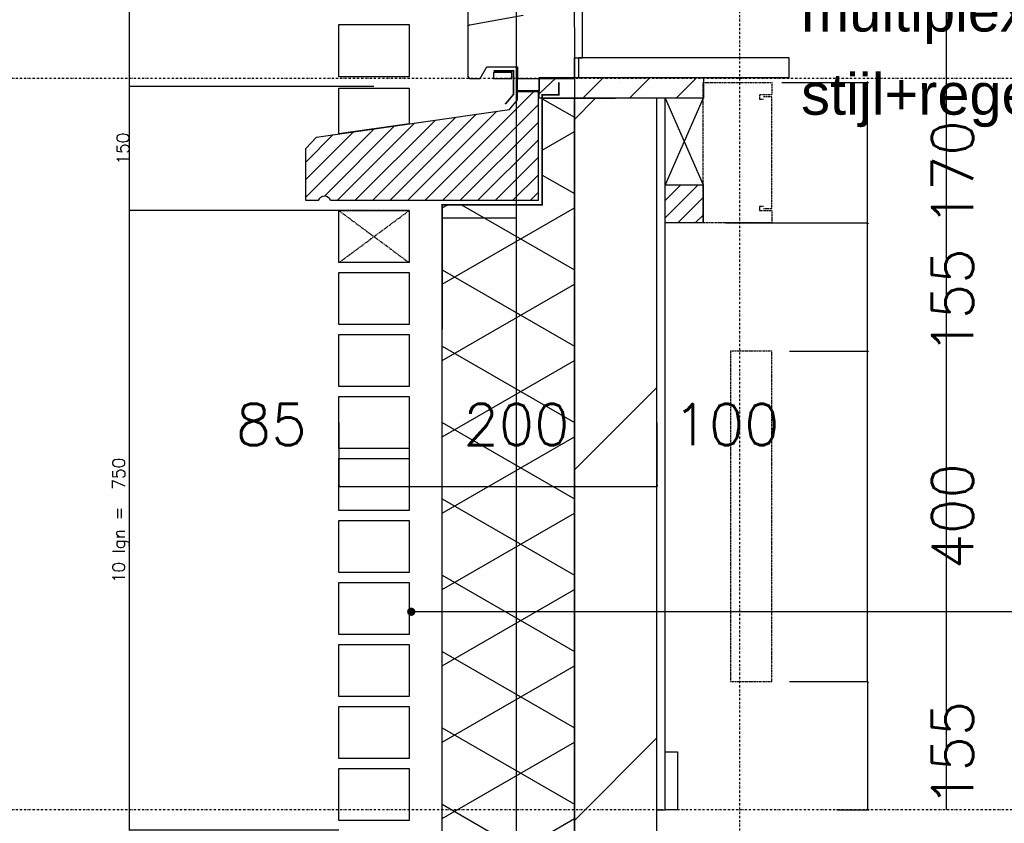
# Model space of a CAD drawing. Extents: x 0 to 297174, y -27731 to 163980.
# Tile 4 of 152: x 106804 to 107996, y 92449 to 93422. Entities that reach past the tile are written whole.
import ezdxf

# ---------------------------------------------------------------- set-up
doc = ezdxf.new("R2010")
doc.units = 0
doc.header["$LTSCALE"] = 5
doc.header["$MEASUREMENT"] = 0
doc.header["$PDMODE"] = 3
doc.header["$PDSIZE"] = 0.1
for name, pattern in [('DASHDOT', [1, 0.5, -0.25, 0, -0.25]), ('DD1', [2.66667, 1.66667, -0.5, 0, -0.5]), ('HIDDEN', [0.375, 0.25, -0.125]), ('HIDDEN2', [0.1875, 0.125, -0.0625])]:
    doc.linetypes.add(name, pattern=pattern)
doc.layers.get('0').update_dxf_attribs({"linetype": 'CONTINUOUS'})
doc.layers.get('DEFPOINTS').update_dxf_attribs({"linetype": 'CONTINUOUS'})
for name, color, linetype in [('A--A21--_F-23-', 9, 'CONTINUOUS'), ('A--A22--_F123-', 9, 'CONTINUOUS'), ('A--A25--_F--3-', 9, 'CONTINUOUS'), ('A--A35--_F--3-', 9, 'CONTINUOUS'), ('A--A42--_F-23-', 9, 'CONTINUOUS'), ('A--L21--', 3, 'CONTINUOUS'), ('A--L21DC1_BUITENWAND', 1, 'HIDDEN'), ('A--L22--', 3, 'CONTINUOUS'), ('A--L22--_F--3-', 7, 'CONTINUOUS'), ('A--L22DC4_BINNENWAND', 4, 'HIDDEN'), ('A--L23--', 7, 'CONTINUOUS'), ('A--L25--', 7, 'CONTINUOUS'), ('A--L25--_F-23-', 7, 'CONTINUOUS'), ('A--L28D1_KONSTRUKTIES', 1, 'CONTINUOUS'), ('A--L28DC1_KONSTRUKTIES', 1, 'HIDDEN2'), ('A--L31--', 2, 'CONTINUOUS'), ('A--L31--_F--3-', 7, 'CONTINUOUS'), ('A--L31D1_BUITENKOZIJN', 1, 'CONTINUOUS'), ('A--L35--_F--3-', 7, 'CONTINUOUS'), ('A--L42--_F-23-', 7, 'CONTINUOUS'), ('A--M$1A-_F123-', 1, 'CONTINUOUS'), ('A--T$1A-_F123-', 1, 'CONTINUOUS'), ('A--T$1A-_F123_20', 1, 'CONTINUOUS'), ('STRAMIEN', 8, 'DD1'), ('X--LR---_CP', 7, 'CONTINUOUS')]:
    doc.layers.add(name, color=color, linetype=linetype)
doc.styles.add('EB2', font='ARIAL.TTF')
doc.styles.add('HIEMSTRA', font='romans.shx')
doc.dimstyles.new('ALFA25', dxfattribs={"dimtxt": 50, "dimasz": 2, "dimexe": 0.3, "dimexo": 0.3, "dimgap": 2, "dimtad": 1, "dimdec": 0, "dimzin": 0, "dimdsep": 46, "dimtxsty": 'HIEMSTRA', "dimblk1": 'OBLIQUE', "dimblk2": 'OBLIQUE', "dimsah": 1, "dimcen": 0.09, "dimdle": 0.3, "dimclrd": 1, "dimclre": 1, "dimclrt": 2, "dimadec": 0, "dimazin": 0, "dimtfac": 0.75, "dimtdec": 4, "dimtix": 1, "dimtmove": 2, "dimatfit": 3, "dimldrblk": 'OBLIQUE', "dimfxl": 0, "dimtvp": 625, "dimtolj": 1, "dimtzin": 0, "dimarcsym": 0})

# ---------------------------------------------------------------- blocks, each defined once
blk = doc.blocks.new('_OBLIQUE')
at = {"color": 0, "linetype": 'ByBlock'}
blk.add_line((-0.5, -0.5), (0.5, 0.5), dxfattribs=at)
blk = doc.blocks.new('*D301')
at = {"layer": 'A--M$1A-_F123-', "color": 1, "lineweight": -2}
for p, q in [((107225.3, 93190.9), (106937.3, 93190.9)), ((106937.4, 92440.8), (106937.4, 93191)), ((107190.6, 92440.9), (106937.3, 92440.9))]:
    blk.add_line(p, q, dxfattribs=at)
at = {"layer": 'DEFPOINTS', "color": 0}
for p in [(106937.4, 93190.9), (107225.4, 93190.9), (107190.7, 92440.9)]:
    blk.add_point(p, dxfattribs=at)
at = {"layer": 'A--M$1A-_F123-', "color": 1, "lineweight": -2, "xscale": 0.6, "yscale": 0.6, "zscale": 0.6}
for p, rotation in [((106937.4, 93190.9), 90), ((106937.4, 92440.9), 270)]:
    blk.add_blockref('_OBLIQUE', p, dxfattribs=dict(at, rotation=rotation))
at = {"layer": 'A--M$1A-_F123-', "color": 2, "insert": (106926.8, 92815.9), "char_height": 15, "attachment_point": 5, "rotation": 90, "style": 'HIEMSTRA'}
blk.add_mtext('\\A1;10 lgn =  750', dxfattribs=at)
blk = doc.blocks.new('*D302')
at = {"layer": 'A--M$1A-_F123-', "color": 1, "lineweight": -2}
for p, q in [((107190.6, 94090.9), (106937.3, 94090.9)), ((106937.4, 93340.8), (106937.4, 94091)), ((107233.1, 93340.9), (106937.3, 93340.9))]:
    blk.add_line(p, q, dxfattribs=at)
at = {"layer": 'DEFPOINTS', "color": 0}
for p in [(106937.4, 94090.9), (107190.7, 94090.9), (107233.2, 93340.9)]:
    blk.add_point(p, dxfattribs=at)
at = {"layer": 'A--M$1A-_F123-', "color": 1, "lineweight": -2, "xscale": 0.6, "yscale": 0.6, "zscale": 0.6}
for p, rotation in [((106937.4, 94090.9), 90), ((106937.4, 93340.9), 270)]:
    blk.add_blockref('_OBLIQUE', p, dxfattribs=dict(at, rotation=rotation))
at = {"layer": 'A--M$1A-_F123-', "color": 2, "insert": (106926.8, 93715.9), "char_height": 15, "attachment_point": 5, "rotation": 90, "style": 'HIEMSTRA'}
blk.add_mtext('\\A1;10 lgn =  750', dxfattribs=at)
blk = doc.blocks.new('*D303')
at = {"layer": 'A--M$1A-_F123-', "color": 1, "lineweight": -2}
for p, q in [((107233.1, 93340.9), (106937.3, 93340.9)), ((106937.4, 93190.8), (106937.4, 93341)), ((107225.3, 93190.9), (106937.3, 93190.9))]:
    blk.add_line(p, q, dxfattribs=at)
at = {"layer": 'DEFPOINTS', "color": 0}
for p in [(106937.4, 93340.9), (107233.2, 93340.9), (107225.4, 93190.9)]:
    blk.add_point(p, dxfattribs=at)
at = {"layer": 'A--M$1A-_F123-', "color": 1, "lineweight": -2, "xscale": 0.6, "yscale": 0.6, "zscale": 0.6}
for p, rotation in [((106937.4, 93340.9), 90), ((106937.4, 93190.9), 270)]:
    blk.add_blockref('_OBLIQUE', p, dxfattribs=dict(at, rotation=rotation))
at = {"layer": 'A--M$1A-_F123-', "color": 2, "insert": (106929.3, 93265.9), "char_height": 15, "attachment_point": 5, "rotation": 90, "style": 'HIEMSTRA'}
blk.add_mtext('\\A1;150', dxfattribs=at)
blk = doc.blocks.new('*U1651')
at = {"layer": 'A--A22--_F123-', "linetype": 'Continuous'}
h = blk.add_hatch(dxfattribs=at)
h.set_pattern_fill('ALFALINE', color=256, scale=300, style=0)
h.set_pattern_definition([(45, (-107525.67, -92425.9), (-212.13203, 212.13203), [])])
h.paths.add_polyline_path([(0, 0), (-50, 0), (-50, 901), (0, 901), (50, 901), (50, 0)])
at = {"layer": 'A--L22--_F--3-', "color": 4, "linetype": 'Continuous'}
for points in [[(0, 0), (-50, 0), (-50, 901), (0, 901)], [(0, 0), (50, 0), (50, 901), (0, 901)]]:
    blk.add_lwpolyline(points, dxfattribs=at)
blk = doc.blocks.new('*D328')
at = {"color": 1, "linetype": 'ByBlock'}
for p, q in [((107190.7, 92934.1), (107190.7, 92856.7)), ((107275.7, 92934.1), (107275.7, 92856.7)), ((107190.4, 92857), (107275.7, 92857))]:
    blk.add_line(p, q, dxfattribs=at)
at = {"layer": 'DEFPOINTS', "color": 0, "linetype": 'ByBlock'}
for p in [(107190.7, 92934.4), (107275.7, 92934.4), (107275.7, 92857)]:
    blk.add_point(p, dxfattribs=at)
at = {"color": 1, "linetype": 'ByBlock', "xscale": 2, "yscale": 2, "zscale": 2, "rotation": 180}
blk.add_blockref('_OBLIQUE', (107190.7, 92857), dxfattribs=at)
at = {"color": 1, "linetype": 'ByBlock', "xscale": 2, "yscale": 2, "zscale": 2}
blk.add_blockref('_OBLIQUE', (107275.7, 92857), dxfattribs=at)
at = {"color": 2, "linetype": 'ByBlock', "insert": (107108.9, 92932), "char_height": 50, "attachment_point": 5, "style": 'HIEMSTRA'}
blk.add_mtext('\\A1;85', dxfattribs=at)
blk = doc.blocks.new('*D329')
at = {"color": 1, "linetype": 'ByBlock'}
for p, q in [((107275.7, 92934.1), (107275.7, 92856.7)), ((107475.7, 92934), (107475.7, 92856.7)), ((107275.4, 92857), (107475.7, 92857))]:
    blk.add_line(p, q, dxfattribs=at)
at = {"layer": 'DEFPOINTS', "color": 0, "linetype": 'ByBlock'}
for p in [(107275.7, 92934.4), (107475.7, 92934.3), (107475.7, 92857)]:
    blk.add_point(p, dxfattribs=at)
at = {"color": 1, "linetype": 'ByBlock', "xscale": 2, "yscale": 2, "zscale": 2, "rotation": 180}
blk.add_blockref('_OBLIQUE', (107275.7, 92857), dxfattribs=at)
at = {"color": 1, "linetype": 'ByBlock', "xscale": 2, "yscale": 2, "zscale": 2}
blk.add_blockref('_OBLIQUE', (107475.7, 92857), dxfattribs=at)
at = {"color": 2, "linetype": 'ByBlock', "insert": (107405.7, 92932), "char_height": 50, "attachment_point": 5, "style": 'HIEMSTRA'}
blk.add_mtext('\\A1;200', dxfattribs=at)
blk = doc.blocks.new('*D330')
at = {"color": 1, "linetype": 'ByBlock'}
for p, q in [((107475.7, 92934), (107475.7, 92856.7)), ((107575.7, 92934), (107575.7, 92856.7)), ((107475.4, 92857), (107575.7, 92857))]:
    blk.add_line(p, q, dxfattribs=at)
at = {"layer": 'DEFPOINTS', "color": 0, "linetype": 'ByBlock'}
for p in [(107475.7, 92934.3), (107575.7, 92934.3), (107575.7, 92857)]:
    blk.add_point(p, dxfattribs=at)
at = {"color": 1, "linetype": 'ByBlock', "xscale": 2, "yscale": 2, "zscale": 2, "rotation": 180}
blk.add_blockref('_OBLIQUE', (107475.7, 92857), dxfattribs=at)
at = {"color": 1, "linetype": 'ByBlock', "xscale": 2, "yscale": 2, "zscale": 2}
blk.add_blockref('_OBLIQUE', (107575.7, 92857), dxfattribs=at)
at = {"color": 2, "linetype": 'ByBlock', "insert": (107659.8, 92932), "char_height": 50, "attachment_point": 5, "style": 'HIEMSTRA'}
blk.add_mtext('\\A1;100', dxfattribs=at)
blk = doc.blocks.new('*D335')
at = {"color": 1, "linetype": 'ByBlock'}
for p, q in [((107726.7, 93175.9), (107830.9, 93175.9)), ((107830.6, 93020.6), (107830.6, 93175.9)), ((107736, 93020.9), (107830.9, 93020.9))]:
    blk.add_line(p, q, dxfattribs=at)
at = {"layer": 'DEFPOINTS', "color": 0, "linetype": 'ByBlock'}
for p in [(107726.4, 93175.9), (107830.6, 93175.9), (107735.7, 93020.9)]:
    blk.add_point(p, dxfattribs=at)
at = {"color": 1, "linetype": 'ByBlock', "xscale": 2, "yscale": 2, "zscale": 2}
for p, rotation in [((107830.6, 93175.9), 90), ((107830.6, 93020.9), 270)]:
    blk.add_blockref('_OBLIQUE', p, dxfattribs=dict(at, rotation=rotation))
at = {"color": 2, "linetype": 'ByBlock', "insert": (107933.4, 93080.9), "char_height": 50, "attachment_point": 5, "rotation": 90, "style": 'HIEMSTRA'}
blk.add_mtext('\\A1;155', dxfattribs=at)
blk = doc.blocks.new('*D336')
at = {"color": 1, "linetype": 'ByBlock'}
for p, q in [((107726.7, 93345.9), (107830.9, 93345.9)), ((107830.6, 93175.6), (107830.6, 93345.9)), ((107659, 93175.9), (107830.9, 93175.9))]:
    blk.add_line(p, q, dxfattribs=at)
at = {"layer": 'DEFPOINTS', "color": 0, "linetype": 'ByBlock'}
for p in [(107726.4, 93345.9), (107830.6, 93345.9), (107658.7, 93175.9)]:
    blk.add_point(p, dxfattribs=at)
at = {"color": 1, "linetype": 'ByBlock', "xscale": 2, "yscale": 2, "zscale": 2}
for p, rotation in [((107830.6, 93345.9), 90), ((107830.6, 93175.9), 270)]:
    blk.add_blockref('_OBLIQUE', p, dxfattribs=dict(at, rotation=rotation))
at = {"color": 2, "linetype": 'ByBlock', "insert": (107933.4, 93235.9), "char_height": 50, "attachment_point": 5, "rotation": 90, "style": 'HIEMSTRA'}
blk.add_mtext('\\A1;170', dxfattribs=at)
blk = doc.blocks.new('*D337')
at = {"color": 1, "linetype": 'ByBlock'}
for p, q in [((107793.7, 93020.9), (107830.9, 93020.9)), ((107830.6, 92620.6), (107830.6, 93020.9)), ((107793.7, 92620.9), (107830.9, 92620.9))]:
    blk.add_line(p, q, dxfattribs=at)
at = {"layer": 'DEFPOINTS', "color": 0, "linetype": 'ByBlock'}
for p in [(107793.4, 93020.9), (107830.6, 93020.9), (107793.4, 92620.9)]:
    blk.add_point(p, dxfattribs=at)
at = {"color": 1, "linetype": 'ByBlock', "xscale": 2, "yscale": 2, "zscale": 2}
for p, rotation in [((107830.6, 93020.9), 90), ((107830.6, 92620.9), 270)]:
    blk.add_blockref('_OBLIQUE', p, dxfattribs=dict(at, rotation=rotation))
at = {"color": 2, "linetype": 'ByBlock', "insert": (107933.4, 92820.9), "char_height": 50, "attachment_point": 5, "rotation": 90, "style": 'HIEMSTRA'}
blk.add_mtext('\\A1;400', dxfattribs=at)
blk = doc.blocks.new('*D338')
at = {"color": 1, "linetype": 'ByBlock'}
for p, q in [((107736, 92620.9), (107830.9, 92620.9)), ((107830.6, 92621.2), (107830.6, 92465.9)), ((107793.7, 92465.9), (107830.9, 92465.9))]:
    blk.add_line(p, q, dxfattribs=at)
at = {"layer": 'DEFPOINTS', "color": 0, "linetype": 'ByBlock'}
for p in [(107735.7, 92620.9), (107793.4, 92465.9), (107830.6, 92465.9)]:
    blk.add_point(p, dxfattribs=at)
at = {"color": 1, "linetype": 'ByBlock', "xscale": 2, "yscale": 2, "zscale": 2}
for p, rotation in [((107830.6, 92620.9), 90), ((107830.6, 92465.9), 270)]:
    blk.add_blockref('_OBLIQUE', p, dxfattribs=dict(at, rotation=rotation))
at = {"color": 2, "linetype": 'ByBlock', "insert": (107933.4, 92533.4), "char_height": 50, "attachment_point": 5, "rotation": 90, "style": 'HIEMSTRA'}
blk.add_mtext('\\A1;155', dxfattribs=at)
blk = doc.blocks.new('Q020261-')
at = {"layer": 'A--A25--_F--3-'}
h = blk.add_hatch(dxfattribs=at)
h.set_pattern_fill('ALFALINE', color=256, scale=15, style=0, pattern_type=2)
h.set_pattern_definition([(45, (0, 0), (-10.6066, 10.6066), [])])
h.paths.add_polyline_path([(0, 0), (0, 46), (46, 46), (46, 0)])
at = {"layer": 'A--L25--_F-23-', "color": 2, "linetype": 'Continuous'}
blk.add_lwpolyline([(0, 0), (0, 46), (46, 46), (46, 0)], close=True, dxfattribs=at)
at = {"layer": 'X--LR---_CP'}
for p in [(0, 0), (0, 0), (46, 0)]:
    blk.add_point(p, dxfattribs=at)

msp = doc.modelspace()

# ---------------------------------------------------------------- hatches: boundary and pattern name
at = {"layer": 'A--A21--_F-23-'}
h = msp.add_hatch(dxfattribs=at)
h.set_pattern_fill('ALFAISO', color=256, scale=80, angle=270, style=0, pattern_type=2)
h.set_pattern_definition([(210, (198210.744, -3515), (-40, 69.28203), []), (150, (198210.744, -3515), (40, 69.28203), [])])
h.paths.add_polyline_path([(107475.7, 93092.9), (107475.7, 91465.9), (107405.6, 91465.9), (107315.7, 91465.9), (107315.7, 93092.9), (107315.7, 93197.9), (107436.9, 93197.9), (107436.9, 93326.9), (107475.7, 93326.9)])
at = {"layer": 'A--A35--_F--3-'}
h = msp.add_hatch(dxfattribs=at)
h.set_pattern_fill('ALFALINE', color=256, scale=15, style=0, pattern_type=2)
h.set_pattern_definition([(45, (107406.947, 93336.198), (-10.6066, 10.6066), [])])
edge = h.paths.add_edge_path()
edge.add_line((107150.7, 93202.9), (107150.7, 93266.1))
edge.add_line((107150.7, 93266.1), (107163.7, 93279.9))
edge.add_line((107163.7, 93279.9), (107397.1, 93313.2))
edge.add_line((107397.1, 93313.2), (107406.9, 93324.9))
edge.add_line((107406.9, 93324.9), (107406.9, 93334.9))
edge.add_line((107406.9, 93334.9), (107431.9, 93334.9))
edge.add_line((107431.9, 93334.9), (107431.9, 93311.9))
edge.add_line((107431.9, 93311.9), (107431.9, 93202.9))
edge.add_line((107431.9, 93202.9), (107180.7, 93202.9))
edge.add_arc((107173.2, 93200.6), 7.84, 16.9811, 163.0189)
edge.add_line((107165.7, 93202.9), (107150.7, 93202.9))

# ---------------------------------------------------------------- linework, layer by layer
at = {"layer": 'A--A42--_F-23-'}
for p, q in [((107433.1, 93332.3), (107454.2, 93351.9)), ((107485.8, 93326.9), (107510.8, 93351.9)), ((107542.4, 93326.9), (107567.4, 93351.9)), ((107598.9, 93326.9), (107623.9, 93351.9))]:
    msp.add_line(p, q, dxfattribs=at)
at = {"layer": 'A--L21--', "color": 8}
for points in [[(107275.7, 93352.9), (107190.7, 93352.9), (107190.7, 93415.9), (107275.7, 93415.9)], [(107275.7, 93295.9), (107190.7, 93283.8), (107190.7, 93338.9), (107275.7, 93338.9)]]:
    msp.add_lwpolyline(points, close=True, dxfattribs=at)
at = {"layer": 'A--L21--'}
for points in [[(107475.7, 93092.9), (107475.7, 93092.9), (107475.7, 91465.9), (107405.6, 91465.9), (107315.7, 91465.9), (107315.7, 91465.9), (107315.7, 93092.9), (107315.7, 93197.9), (107436.9, 93197.9), (107436.9, 93326.9), (107475.7, 93326.9)], [(107275.7, 93127.9), (107190.7, 93127.9), (107190.7, 93190.9), (107275.7, 93190.9)], [(107275.7, 93052.9), (107190.7, 93052.9), (107190.7, 93115.9), (107275.7, 93115.9)], [(107275.7, 92977.9), (107190.7, 92977.9), (107190.7, 93040.9), (107275.7, 93040.9)], [(107275.7, 92902.9), (107190.7, 92902.9), (107190.7, 92965.9), (107275.7, 92965.9)], [(107275.7, 92827.9), (107190.7, 92827.9), (107190.7, 92890.9), (107275.7, 92890.9)], [(107275.7, 92752.9), (107190.7, 92752.9), (107190.7, 92815.9), (107275.7, 92815.9)], [(107275.7, 92677.9), (107190.7, 92677.9), (107190.7, 92740.9), (107275.7, 92740.9)], [(107275.7, 92602.9), (107190.7, 92602.9), (107190.7, 92665.9), (107275.7, 92665.9)], [(107275.7, 92602.9), (107190.7, 92602.9), (107190.7, 92665.9), (107275.7, 92665.9)], [(107275.7, 92527.9), (107190.7, 92527.9), (107190.7, 92590.9), (107275.7, 92590.9)], [(107275.7, 92527.9), (107190.7, 92527.9), (107190.7, 92590.9), (107275.7, 92590.9)], [(107275.7, 92452.9), (107190.7, 92452.9), (107190.7, 92515.9), (107275.7, 92515.9)], [(107275.7, 92452.9), (107190.7, 92452.9), (107190.7, 92515.9), (107275.7, 92515.9)]]:
    msp.add_lwpolyline(points, close=True, dxfattribs=at)
at = {"layer": 'A--L21DC1_BUITENWAND'}
msp.add_lwpolyline([(107190.7, 93127.9), (107275.7, 93190.9), (107190.7, 93190.9), (107275.7, 93127.9)], close=True, dxfattribs=at)
at = {"layer": 'A--L22DC4_BINNENWAND', "linetype": 'DD1', "const_width": 2}
for points in [[(107378, 93359.9), (107401.9, 93359.9), (107401.9, 93331.3), (107392.1, 93319.6)], [(107456.9, 93345.9), (107456.9, 93330.9), (107436.9, 93330.9), (107436.9, 93197.9), (107315.7, 93197.9), (107315.7, 93047)]]:
    msp.add_lwpolyline(points, dxfattribs=at)
at = {"layer": 'A--L22DC4_BINNENWAND'}
for points in [[(107704.7, 93195.9), (107699.7, 93195.9), (107699.7, 93190.9), (107714.7, 93190.9), (107714.7, 93175.9), (107631.7, 93175.9), (107631.7, 93345.9), (107714.7, 93345.9), (107714.7, 93330.9), (107699.7, 93330.9), (107699.7, 93325.9), (107704.7, 93325.9)], [(107704.7, 93193.4), (107714.7, 93193.4), (107714.7, 93290.9), (107714.7, 93328.4), (107704.7, 93328.4)]]:
    msp.add_lwpolyline(points, dxfattribs=at)
msp.add_lwpolyline([(107714.7, 93020.9), (107664.7, 93020.9), (107664.7, 92620.9), (107714.7, 92620.9)], close=True, dxfattribs=at)
at = {"layer": 'A--L23--'}
msp.add_lwpolyline([(107575.7, 92465.9), (107585.7, 92465.9), (107585.7, 93326.9)], dxfattribs=at)
msp.add_lwpolyline([(107600.7, 92465.9), (107585.7, 92465.9), (107585.7, 92535.9), (107600.7, 92535.9)], close=True, dxfattribs=at)
at = {"layer": 'A--L28D1_KONSTRUKTIES'}
msp.add_lwpolyline([(108725.7, 95525.9), (108725.7, 95375.9), (107925.7, 95375.9), (107925.7, 92465.9)], dxfattribs=at)
at = {"layer": 'A--L28DC1_KONSTRUKTIES'}
for points in [[(107475.6, 99847.2), (107475.7, 91947.5), (107405.7, 92003.6), (107405.7, 93197.9), (107315.7, 93198), (107315.7, 93182.1), (107405.7, 93182.1)], [(107405.7, 93197.9), (107315.7, 93198), (107315.7, 93182.1), (107405.7, 93182.1), (107405.7, 95140.9), (107285.7, 95140.9), (107285.7, 95270.9), (107405.7, 95270.9), (107405.7, 96562.8)]]:
    msp.add_lwpolyline(points, dxfattribs=at)
at = {"layer": 'A--L31--'}
msp.add_line((107346.7, 94900.9), (107346.7, 93369.3), dxfattribs=at)
for points in [[(107378, 93350.9), (107399.9, 93350.9), (107399.9, 93357.9), (107378, 93357.9)], [(107406.7, 93350.9), (107433.1, 93350.9), (107433.1, 93335.9), (107406.7, 93335.9)]]:
    msp.add_lwpolyline(points, close=True, dxfattribs=at)
at = {"layer": 'A--L31--_F--3-', "color": 2, "linetype": 'Continuous'}
msp.add_line((107485.7, 93321.9), (107485.7, 93321.9), dxfattribs=at)
msp.add_line((107485.7, 93321.9), (107485.7, 93321.9), dxfattribs=at)
msp.add_line((107485.7, 93321.9), (107485.7, 93321.9), dxfattribs=at)
msp.add_line((107485.7, 93321.9), (107485.7, 93321.9), dxfattribs=at)
msp.add_lwpolyline([(107413.7, 93426.9), (107349.2, 93415.3), (107348.8, 93415.2), (107348.4, 93415.1), (107348, 93414.8), (107347.7, 93414.6), (107347.4, 93414.3), (107347.1, 93413.9), (107346.9, 93413.6), (107346.8, 93413.2), (107346.7, 93412.8), (107346.7, 93412.3), (107346.7, 93353), (107348.8, 93350.9), (107361.7, 93350.9), (107369.7, 93364.9), (107406.7, 93364.9), (107406.7, 93350.9), (107475.7, 93350.9), (107475.7, 93375.9), (107485.7, 93375.9), (107485.7, 93438.8)], dxfattribs=at)
at = {"layer": 'A--L31D1_BUITENKOZIJN'}
for p, q in [((107631.7, 93326.9), (107585.7, 93221.9)), ((107585.7, 93326.9), (107631.7, 93221.9))]:
    msp.add_line(p, q, dxfattribs=at)
at = {"layer": 'A--L35--_F--3-', "color": 3, "linetype": 'Continuous'}
for p, q in [((107735.7, 93375.9), (107480.7, 93375.9)), ((107480.7, 93375.9), (107480.7, 93351.9)), ((107735.7, 93351.9), (107735.7, 93375.9)), ((107480.7, 93351.9), (107735.7, 93351.9))]:
    msp.add_line(p, q, dxfattribs=at)
msp.add_lwpolyline([(107150.7, 93202.9), (107150.7, 93266.1), (107163.7, 93279.9), (107397.1, 93313.2), (107406.9, 93324.9), (107406.9, 93334.9), (107431.9, 93334.9), (107431.9, 93311.9), (107431.9, 93202.9), (107431.9, 93202.9), (107180.7, 93202.9, 0.740216), (107165.7, 93202.9)], format="xyb", close=True, dxfattribs=at)
at = {"layer": 'A--L42--_F-23-', "color": 2, "linetype": 'Continuous'}
msp.add_line((107433.1, 93351.9), (107632.2, 93351.9), dxfattribs=at)
for points in [[(107632.2, 93351.9), (107632.2, 93326.9), (107433.1, 93326.9), (107433.1, 93351.9)], [(107632.2, 93340.9), (107632.2, 93326.9), (107433.1, 93326.9), (107433.1, 93340.9)]]:
    msp.add_lwpolyline(points, dxfattribs=at)
at = {"layer": 'A--T$1A-_F123-', "const_width": 4.75}
msp.add_lwpolyline([(107280.9, 92705.4, -1), (107275.7, 92705.4, -1)], format="xyb", close=True, dxfattribs=at)
at = {"layer": 'A--T$1A-_F123_20'}
msp.add_lwpolyline([(109045.2, 93246.2), (109045.2, 92705.4), (107278.3, 92705.4)], dxfattribs=at)
at = {"layer": 'STRAMIEN', "linetype": 'DASHDOT'}
for p, q in [((107675.7, 109186.3), (107675.7, 89196.8)), ((115859.7, 93350.9), (104725.4, 93350.9)), ((115859.7, 92465.9), (104725.4, 92465.9))]:
    msp.add_line(p, q, dxfattribs=at)
at = {"layer": 'X--LR---_CP'}
msp.add_point((107531.9, 93345.9), dxfattribs=at)

# ---------------------------------------------------------------- block references
at = {"layer": 'A--L22--'}
msp.add_blockref('*U1651', (107525.7, 92425.9), dxfattribs=at)
at = {"layer": 'A--L25--'}
msp.add_blockref('Q020261-', (107585.7, 93175.9), dxfattribs=at)

# ---------------------------------------------------------------- texts
at = {"layer": 'A--T$1A-_F123_20', "style": 'EB2'}
for s, p in [('multiplex 25mm', (107750.2, 93407.6)), ('stijl+regelwerk 46x46mm', (107750.2, 93306.9))]:
    msp.add_text(s, height=50, dxfattribs=at).set_placement(p)

# ---------------------------------------------------------------- dimensions: what is measured, and where the dimension line sits
at = {"layer": 'A--M$1A-_F123-'}
for base, p1, p2, picture, middle in [((106937.4, 94090.9), (107233.2, 93340.9), (107190.7, 94090.9), '*D302', (106926.8, 93715.9)), ((106937.4, 93190.9), (107190.7, 92440.9), (107225.4, 93190.9), '*D301', (106926.8, 92815.9))]:
    dim = msp.add_linear_dim(base=base, p1=p1, p2=p2, angle=270, text='10 lgn =  750', dimstyle='ALFA25', override={"dimscale": 0.3}, dxfattribs=at)
    dim.commit()
    dim.dimension.update_dxf_attribs({"geometry": picture, "text_midpoint": middle})
dim = msp.add_linear_dim(base=(106937.4, 93340.9), p1=(107225.4, 93190.9), p2=(107233.2, 93340.9), angle=270, dimstyle='ALFA25', override={"dimscale": 0.3}, dxfattribs=at)
dim.commit()
dim.dimension.update_dxf_attribs({"geometry": '*D303', "text_midpoint": (106929.3, 93265.9)})
for base, p1, p2, picture, middle in [((107830.6, 93345.9), (107658.7, 93175.9), (107726.4, 93345.9), '*D336', (107933.4, 93235.9)), ((107830.6, 93175.9), (107735.7, 93020.9), (107726.4, 93175.9), '*D335', (107933.4, 93080.9)), ((107830.6, 93020.9), (107793.4, 92620.9), (107793.4, 93020.9), '*D337', (107933.4, 92820.9)), ((107830.6, 92465.9), (107735.7, 92620.9), (107793.4, 92465.9), '*D338', (107933.4, 92533.4))]:
    dim = msp.add_linear_dim(base=base, p1=p1, p2=p2, angle=90, dimstyle='ALFA25', dxfattribs=at)
    dim.commit()
    dim.dimension.update_dxf_attribs({"geometry": picture, "text_midpoint": middle, "dimtype": 160})
for base, p1, p2, picture, middle in [((107275.7, 92857), (107190.7, 92934.4), (107275.7, 92934.4), '*D328', (107108.9, 92932)), ((107475.7, 92857), (107275.7, 92934.4), (107475.7, 92934.3), '*D329', (107405.7, 92932)), ((107575.7, 92857), (107475.7, 92934.3), (107575.7, 92934.3), '*D330', (107659.8, 92932))]:
    dim = msp.add_linear_dim(base=base, p1=p1, p2=p2, dimstyle='ALFA25', dxfattribs=at)
    dim.commit()
    dim.dimension.update_dxf_attribs({"geometry": picture, "text_midpoint": middle, "dimtype": 160})

doc.saveas('drawing.dxf')
